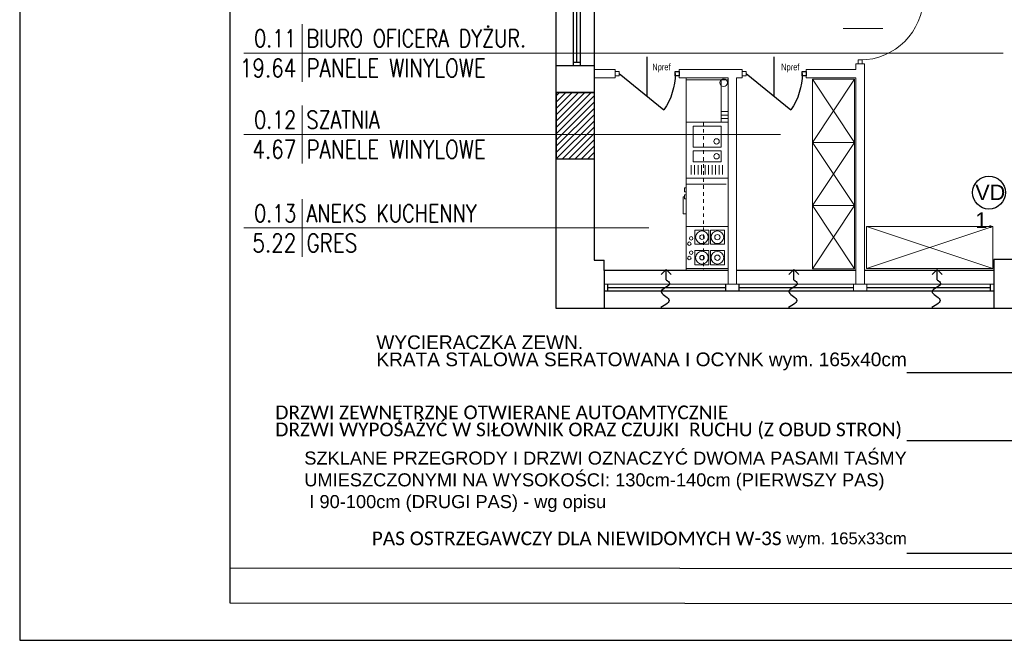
# Model space of a CAD drawing. Header units: millimetres. Extents: x 282377 to 1404227, y -783705 to 1038705.
# Tile 2 of 243: x 379076 to 380479, y 926 to 1810. Entities that reach past the tile are written whole.
import ezdxf
from ezdxf.enums import TextEntityAlignment as Align

# ---------------------------------------------------------------- set-up
doc = ezdxf.new("R2010")
doc.units = ezdxf.units.MM
doc.linetypes.add('0.5_0.5', pattern=[1, 0.5, -0.5])
doc.layers.add('!A_aktualizacja NN_syl', color=12, linetype='Continuous')
for name, color, linetype, lineweight in [('7. Projektowana ściana murowana', 7, 'Continuous', 13), ('BA_KS_ist.', 34, 'Continuous', 13), ('BA_met', 7, 'Continuous', 18), ('BA_txs', 2, 'Continuous', 18), ('mm_Wentylacja', 5, 'Continuous', 50), ('PG_WIDOKOWE_CIENKIE', 7, 'Continuous', 18), ('PG_WYPOSAŻENIE', 9, 'Continuous', 18), ('Wyposażenie', 134, 'Continuous', 18), ('WYPOSAŻENIE GARAŻU', 253, 'Continuous', 5)]:
    doc.layers.add(name, color=color, linetype=linetype, lineweight=lineweight)
doc.styles.add('Arial', font='arial.ttf')
doc.styles.add('BIKTS', font='bikromsw.shx', dxfattribs={"width": 0.85})
doc.styles.add('ROMANS', font='romans', dxfattribs={"width": 0.7})
doc.styles.get("Standard").update_dxf_attribs({"font": 'arial.ttf'})

# ---------------------------------------------------------------- blocks, each defined once
blk = doc.blocks.new('bikmet')
blk.add_line((0, 1.65), (0, -1.65))
at = {"style": 'ROMANS', "width": 0.8}
blk.add_attdef('NRPOM', text='', height=1, dxfattribs=at).set_placement((-0.333, 0.333), align=Align.RIGHT)
blk.add_attdef('NWAPOM', (0.25, 0.333), '', height=1, dxfattribs=at)
blk.add_attdef('RAREA', text='', height=1.042, dxfattribs=at).set_placement((-0.333, -0.333), align=Align.TOP_RIGHT)
blk.add_attdef('PODLOGA', text='', height=1.042, dxfattribs=at).set_placement((0.25, -0.333), align=Align.TOP_LEFT)
blk = doc.blocks.new('jamb')
blk.add_lwpolyline([(-0.5, -0.5), (-0.5, 0.5), (0.5, 0.5), (0.5, -0.5)], close=True)
blk = doc.blocks.new('A$C6b6b2cc1')
at = {"color": 5, "lineweight": 20}
for p, q in [((17.9, 91), (29.9, 91)), ((17.9, 0), (29.9, 0))]:
    blk.add_line(p, q, dxfattribs=at)
for p, q in [((20.9, 85.5), (20.9, 91)), ((20.9, 91), (26.9, 91)), ((26.9, 85.5), (20.9, 85.5)), ((26.9, 91), (26.9, 85.5))]:
    blk.add_line(p, q)
at = {"color": 0, "extrusion": (0, 0, -1)}
blk.add_line((23.9, 5.5), (75.5, 69.3), dxfattribs=at)
at = {"extrusion": (0, 0, -1)}
blk.add_line((56.5, 45.5), (0, 45.5), dxfattribs=at)
at = {"color": 0, "extrusion": (0, 0, -1)}
blk.add_arc((-23.9, -4.5), 90, 90, 124.9595, dxfattribs=at)
at = {"layer": 'WYPOSAŻENIE GARAŻU', "color": 240, "true_color": 0xed1f24, "xscale": 5.5, "yscale": 5.999999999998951, "zscale": 5.5, "rotation": 90}
blk.add_blockref('jamb', (23.9, 2.8), dxfattribs=at)
blk = doc.blocks.new('dr1h901')
at = {"color": 7}
blk.add_line((-0.5, 0), (-0.5, 1), dxfattribs=at)
blk.add_line((0, 0.362), (0, -0.266))
blk.add_arc((-0.5, 0), 1, 0, 90, dxfattribs=at)
blk = doc.blocks.new('podciecie')
at = {"layer": 'mm_Wentylacja', "color": 142, "lineweight": 30}
for p, q in [((23288, -37575.5), (23288, -37590.5)), ((23288, -37590.5), (23280.9, -37583.4)), ((23288, -37590.5), (23295.1, -37583.4))]:
    blk.add_line(p, q, dxfattribs=at)
blk.add_spline([(23288, -37575.5), (23283.2, -37570.7), (23295.2, -37558.8), (23284.2, -37547.8), (23295.8, -37536.2)], degree=3, dxfattribs=at)
blk = doc.blocks.new('A$C6810ecfa')
at = {"layer": 'BA_KS_ist.', "color": 30, "linetype": 'Continuous', "lineweight": 20, "ltscale": 25}
blk.add_circle((-2195.6, 249.7), 5.5, dxfattribs=at)

msp = doc.modelspace()

# ---------------------------------------------------------------- hatches: boundary and pattern name
at = {"layer": 'PG_WIDOKOWE_CIENKIE', "lineweight": 18}
h = msp.add_hatch(dxfattribs=at)
h.set_pattern_fill('LINE', color=256, scale=2, angle=45)
h.set_pattern_definition([(45, (329171.58, 29026.344), (-4.49012806, 4.49012806), [])])
h.paths.add_polyline_path([(379840.5, 1706.4), (379840.5, 1611.4), (379894.5, 1611.4), (379894.5, 1706.4)])

# ---------------------------------------------------------------- linework, layer by layer
at = {"layer": '!A_aktualizacja NN_syl'}
msp.add_lwpolyline([(381311.5, 1374.5), (381236.9, 1307.5), (380340, 1307.5)], dxfattribs=at)
msp.add_circle((380457.1, 1564), 23.4, dxfattribs=at)
for p, q in [((379840.5, 1706.4), (379840.5, 3868.9)), ((379865, 1744.4), (379865, 2022.4)), ((379875, 1744.4), (379875, 2022.4)), ((379894.5, 2022.4), (379894.5, 1706.4)), ((379870, 1749.4), (379870, 1823.9)), ((379894.5, 1744.4), (379840.5, 1744.4)), ((379875, 1749.4), (379865, 1749.4)), ((379894.5, 1744.4), (379894.5, 1739.4)), ((379894.5, 1706.4), (379840.5, 1706.4)), ((379840.5, 1706.4), (379840.5, 1611.4)), ((379894.5, 1706.4), (379894.5, 1611.4)), ((379840.5, 1398.9), (379840.5, 1611.4)), ((379894.5, 1611.4), (379840.5, 1611.4)), ((379894.5, 1611.4), (379894.5, 1467.9)), ((379894.5, 1467.9), (379908.5, 1467.9)), ((379908.5, 1452.9), (379908.5, 1467.9)), ((380508, 1468.9), (380464, 1468.9)), ((380464, 1468.9), (380464, 1398.9)), ((380085.5, 1452.9), (379908.5, 1452.9)), ((379908.5, 1452.9), (379908.5, 1398.9)), ((380267.5, 1452.9), (380097.5, 1452.9)), ((380464, 1452.9), (380279.5, 1452.9)), ((379908.5, 1433.4), (379908.5, 1423.4)), ((379913.5, 1433.4), (379913.5, 1423.4)), ((380082, 1423.4), (380082, 1433.4)), ((380101, 1423.4), (380101, 1433.4)), ((380459, 1433.4), (380459, 1423.4)), ((380464, 1433.4), (380464, 1423.4)), ((380464, 1423.4), (379908.5, 1423.4)), ((380082, 1428.4), (379913.5, 1428.4)), ((380264, 1428.4), (380101, 1428.4)), ((380459, 1428.4), (380283, 1428.4)), ((381301.5, 1398.9), (379840.5, 1398.9))]:
    msp.add_line(p, q)
at = {"lineweight": 20}
for p, q in [((380264, 1423.4), (380264, 1433.4)), ((380283, 1423.4), (380283, 1433.4))]:
    msp.add_line(p, q, dxfattribs=at)
msp.add_lwpolyline([(379840.5, 1706.4), (379894.5, 1706.4), (379894.5, 1611.4), (379840.5, 1611.4)], close=True)
at = {"layer": '7. Projektowana ściana murowana', "ltscale": 100}
for p, q in [((380267.5, 1739.4), (380267.5, 1747.4)), ((380267.5, 1747.4), (380279.5, 1747.4)), ((380279.5, 1433.4), (380279.5, 1747.4)), ((379894.5, 1739.4), (379924.5, 1739.4)), ((379894.5, 1739.4), (379894.5, 1727.4)), ((379894.5, 1727.4), (379924.5, 1727.4)), ((379924.5, 1727.4), (379924.5, 1739.4)), ((380015.5, 1739.4), (380105.5, 1739.4)), ((380015.5, 1727.4), (380015.5, 1739.4)), ((380015.5, 1727.4), (380085.5, 1727.4)), ((380085.5, 1433.4), (380085.5, 1727.4)), ((380097.5, 1727.4), (380105.5, 1727.4)), ((380097.5, 1433.4), (380097.5, 1727.4)), ((380105.5, 1727.4), (380105.5, 1739.4)), ((380196.5, 1739.4), (380267.5, 1739.4)), ((380196.5, 1727.4), (380196.5, 1739.4)), ((380196.5, 1727.4), (380267.5, 1727.4)), ((380267.5, 1433.4), (380267.5, 1727.4)), ((380464, 1433.4), (379908.5, 1433.4)), ((380085.5, 1433.4), (380097.5, 1433.4)), ((380267.5, 1433.4), (380279.5, 1433.4))]:
    msp.add_line(p, q, dxfattribs=at)
at = {"layer": 'BA_met'}
for p, q in [((379395.4, 1762.8), (380477.5, 1762.8)), ((379395.4, 1646.9), (380160.1, 1646.9)), ((379395.4, 1513.6), (379972.4, 1513.6))]:
    msp.add_line(p, q, dxfattribs=at)
at = {"layer": 'PG_WYPOSAŻENIE'}
for p, q in [((380025.5, 1452.9), (380025.5, 1727.4)), ((380025.5, 1664.4), (380025.5, 1724.4)), ((380025.5, 1724.4), (380085.5, 1724.4)), ((380025.5, 1724.4), (380025.5, 1664.4)), ((380075.5, 1664.4), (380075.5, 1724.4)), ((380265.5, 1725.4), (380205.5, 1725.4)), ((380205.5, 1725.4), (380205.5, 1635.4)), ((380205.5, 1635.4), (380265.5, 1725.4)), ((380205.5, 1725.4), (380265.5, 1635.4)), ((380265.5, 1635.4), (380265.5, 1725.4)), ((380085.5, 1679.4), (380075.5, 1679.4)), ((380085.5, 1674.4), (380075.5, 1674.4)), ((380085.5, 1664.4), (380025.5, 1664.4)), ((380035.4, 1658.8), (380035.4, 1628.8)), ((380075.4, 1658.8), (380035.4, 1658.8)), ((380075.4, 1628.8), (380075.4, 1658.8)), ((380085.5, 1669.4), (380075.5, 1669.4)), ((380035.4, 1628.8), (380075.4, 1628.8)), ((380205.5, 1635.4), (380265.5, 1635.4)), ((380265.5, 1635.4), (380205.5, 1635.4)), ((380265.5, 1635.4), (380205.5, 1635.4)), ((380265.5, 1635.4), (380205.5, 1635.4)), ((380205.5, 1635.4), (380205.5, 1545.4)), ((380205.5, 1545.4), (380265.5, 1635.4)), ((380205.5, 1635.4), (380265.5, 1545.4)), ((380265.5, 1545.4), (380265.5, 1635.4)), ((380035.4, 1623.3), (380035.4, 1607.7)), ((380075.4, 1623.3), (380035.4, 1623.3)), ((380075.4, 1607.7), (380075.4, 1623.3)), ((380032.5, 1602.9), (380032.5, 1589.8)), ((380035.4, 1607.7), (380075.4, 1607.7)), ((380037.5, 1602.9), (380037.5, 1589.8)), ((380042.5, 1602.9), (380042.5, 1589.8)), ((380047.5, 1602.9), (380047.5, 1589.8)), ((380052.5, 1602.9), (380052.5, 1589.8)), ((380057.5, 1602.9), (380057.5, 1589.8)), ((380062.5, 1602.9), (380062.5, 1589.8)), ((380067.5, 1602.9), (380067.5, 1589.8)), ((380072.5, 1602.9), (380072.5, 1589.8)), ((380077.5, 1602.9), (380077.5, 1589.8)), ((380085.5, 1584.4), (380025.5, 1584.4)), ((380082.5, 1575.9), (380025.5, 1575.9)), ((380025.5, 1575.9), (380025.5, 1515.9)), ((380023, 1570.9), (380025.5, 1570.9)), ((380023, 1570.9), (380023, 1564.9)), ((380023, 1564.9), (380025.5, 1564.9)), ((380023, 1560.9), (380025.5, 1560.9)), ((380023, 1560.9), (380023, 1554.9)), ((380023, 1554.9), (380025.5, 1554.9)), ((380205.5, 1545.4), (380265.5, 1545.4)), ((380265.5, 1545.4), (380205.5, 1545.4)), ((380265.5, 1545.4), (380205.5, 1545.4)), ((380265.5, 1545.4), (380205.5, 1545.4)), ((380205.5, 1545.4), (380205.5, 1455.4)), ((380205.5, 1455.4), (380265.5, 1545.4)), ((380205.5, 1545.4), (380265.5, 1455.4)), ((380265.5, 1455.4), (380265.5, 1545.4)), ((380085.5, 1515.9), (380025.5, 1515.9)), ((380085.5, 1515.9), (380025.5, 1515.9)), ((380462.5, 1515.9), (380282.5, 1515.9)), ((380282.5, 1515.9), (380282.5, 1455.9)), ((380282.5, 1515.9), (380462.5, 1455.9)), ((380462.5, 1515.9), (380282.5, 1455.9)), ((380462.5, 1515.9), (380462.5, 1455.9)), ((380038.1, 1490.5), (380038.1, 1510.5)), ((380038.1, 1510.5), (380058.1, 1510.5)), ((380058.1, 1510.5), (380058.1, 1490.5)), ((380060.1, 1490.5), (380060.1, 1510.5)), ((380060.1, 1510.5), (380080.1, 1510.5)), ((380080.1, 1510.5), (380080.1, 1490.5)), ((380058.1, 1490.5), (380038.1, 1490.5)), ((380080.1, 1490.5), (380060.1, 1490.5)), ((380058.1, 1481.3), (380038.1, 1481.3)), ((380038.1, 1481.3), (380038.1, 1461.3)), ((380058.1, 1461.3), (380058.1, 1481.3)), ((380080.1, 1481.3), (380060.1, 1481.3)), ((380060.1, 1481.3), (380060.1, 1461.3)), ((380080.1, 1461.3), (380080.1, 1481.3)), ((380038.1, 1461.3), (380058.1, 1461.3)), ((380060.1, 1461.3), (380080.1, 1461.3)), ((380085.5, 1455.9), (380025.5, 1455.9)), ((380085.5, 1455.9), (380025.5, 1455.9)), ((380205.5, 1455.4), (380265.5, 1455.4)), ((380265.5, 1455.4), (380205.5, 1455.4)), ((380265.5, 1455.4), (380205.5, 1455.4)), ((380282.5, 1455.9), (380462.5, 1455.9))]:
    msp.add_line(p, q, dxfattribs=at)
at = {"layer": 'PG_WYPOSAŻENIE', "linetype": '0.5_0.5', "ltscale": 10}
msp.add_line((380050.5, 1664.4), (380050.5, 1452.9), dxfattribs=at)
at = {"layer": 'PG_WYPOSAŻENIE'}
msp.add_lwpolyline([(380025.5, 1533.9), (380021.5, 1533.9), (380021.5, 1557.9), (380023, 1557.9)], dxfattribs=at)
for centre, radius in [((380068.9, 1636.9), 3.83), ((380068.9, 1615.7), 3.83), ((380048.1, 1500.5), 3.18), ((380070.1, 1500.5), 3.81), ((380030.1, 1491.2), 2.54), ((380032.7, 1498.8), 2.54), ((380030.1, 1470.8), 2.54), ((380032.7, 1478.5), 2.54), ((380048.1, 1471.3), 3.18), ((380070.1, 1471.3), 3.81)]:
    msp.add_circle(centre, radius, dxfattribs=at)
for centre, start, end in [((380048.1, 1500.5), 90, 270), ((380048.1, 1500.5), 270, 90), ((380070.1, 1500.5), 90, 270), ((380070.1, 1500.5), 270, 90), ((380048.1, 1471.3), 90, 270), ((380048.1, 1471.3), 270, 90), ((380070.1, 1471.3), 90, 270), ((380070.1, 1471.3), 270, 90)]:
    msp.add_arc(centre, 9, start, end, dxfattribs=at)
at = {"layer": 'Wyposażenie', "lineweight": 0}
msp.add_line((380085.5, 1664.4), (380085.5, 1724.4), dxfattribs=at)

# ---------------------------------------------------------------- block references
at = {"lineweight": 20}
msp.add_blockref('A$C6810ecfa', (382274.5, 1470.9), dxfattribs=at)
at = {"lineweight": 20, "rotation": 270}
for p in [(379924.5, 1757.3), (380105.5, 1757.3)]:
    msp.add_blockref('A$C6b6b2cc1', p, dxfattribs=at)
at = {"layer": 'BA_met', "xscale": 25, "yscale": 25, "zscale": 25}
msp.add_blockref('bikmet', (379478.3, 1762.8), dxfattribs=at).add_auto_attribs({'NRPOM': '0.11', 'NWAPOM': 'BIURO OFICERA DYŻUR.', 'RAREA': '19.64', 'PODLOGA': 'PANELE WINYLOWE'})
at = {"layer": 'BA_met', "xscale": 25, "yscale": 25, "zscale": 25, "rotation": 360}
for p, values in [((379478.3, 1646.9), {'NRPOM': '0.12', 'NWAPOM': 'SZATNIA', 'RAREA': '4.67', 'PODLOGA': 'PANELE WINYLOWE'}), ((379478.3, 1513.6), {'NRPOM': '0.13', 'NWAPOM': 'ANEKS KUCHENNY', 'RAREA': '5.22', 'PODLOGA': 'GRES'})]:
    msp.add_blockref('bikmet', p, dxfattribs=at).add_auto_attribs(values)
at = {"layer": 'mm_Wentylacja', "lineweight": 30, "rotation": 180}
for p in [(403285.2, -36135.9), (403467.1, -36135.9), (403671.3, -36135.9)]:
    msp.add_blockref('podciecie', p, dxfattribs=at)
at = {"layer": 'WYPOSAŻENIE GARAŻU'}
for name, p, xscale, yscale, zscale, rotation in [('dr1h901', (380273.5, 1797.9), 90, 90, -90, 270), ('jamb', (380273.5, 1750.1), -5.5, 5.999999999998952, 5.5, 89.99999999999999)]:
    msp.add_blockref(name, p, dxfattribs=dict(at, xscale=xscale, yscale=yscale, zscale=zscale, rotation=rotation))

# ---------------------------------------------------------------- texts
at = {"layer": '!A_aktualizacja NN_syl', "style": 'Arial'}
for s, p in [('VD', (380437.6, 1553.3)), ('1.', (380437.6, 1513.8))]:
    msp.add_text(s, height=22, dxfattribs=at).set_placement(p)
at = {"layer": '!A_aktualizacja NN_syl', "insert": (380340, 1056.7), "char_height": 17, "attachment_point": 9, "bg_fill": 2}
msp.add_mtext('\\pxb0.25,a0.25,sm0.75,ql;\\A1;\\fCalibri|b0|i0|c238|p34;\\H1.145833x;PAS OSTRZEGAWCZY DLA NIEWIDOMYCH W-3S \\fArial|b0|i0|c0|p34;\\H0.872728x;wym. 165x33cm', dxfattribs=at)
at = {"layer": 'BA_txs', "char_height": 9.38, "width": 793.753, "attachment_point": 1, "style": 'BIKTS'}
for insert in [(379977.3, 1747.5), (380160.9, 1747.5)]:
    msp.add_mtext('Npref', dxfattribs=dict(at, insert=insert))

# ---------------------------------------------------------------- next in the draw order: texts
at = {"layer": '!A_aktualizacja NN_syl', "insert": (380340, 1310.9), "char_height": 17, "attachment_point": 9, "bg_fill": 2}
msp.add_mtext('\\pxb0.25,a0.25,sm0.75,ql;\\A1;\\H1.145833x;WYCIERACZKA ZEWN. \\PKRATA STALOWA SERATOWANA I OCYNK wym. 165x40cm', dxfattribs=at)

# ---------------------------------------------------------------- next in the draw order: linework, layer by layer
at = {"layer": '!A_aktualizacja NN_syl'}
msp.add_lwpolyline([(381351.6, 1315.9), (381236.9, 1050), (380340, 1050), (380340, 1050)], dxfattribs=at)

# ---------------------------------------------------------------- next in the draw order: texts
at = {"layer": '!A_aktualizacja NN_syl', "insert": (380340, 1212.7), "char_height": 17, "attachment_point": 9, "bg_fill": 2}
msp.add_mtext('\\pxb0.25,a0.25,sm0.75,ql;\\A1;\\fCalibri|b0|i0|c238|p34;\\H1.145833x;DRZWI ZEWNĘTRZNE OTWIERANE AUTOAMTYCZNIE\\PDRZWI WYPOSAŻYĆ W SIŁOWNIK ORAZ CZUJKI  RUCHU (Z OBUD STRON) ', dxfattribs=at)

# ---------------------------------------------------------------- next in the draw order: linework, layer by layer
at = {"layer": '!A_aktualizacja NN_syl'}
msp.add_lwpolyline([(381323, 1354.5), (381236.9, 1210.5), (380340, 1210.5), (380340, 1210.5)], dxfattribs=at)

# ---------------------------------------------------------------- next in the draw order: texts
at = {"layer": '!A_aktualizacja NN_syl', "insert": (380340, 1109), "char_height": 17, "attachment_point": 9, "bg_fill": 2}
msp.add_mtext('\\pxsm1,ql;\\A1;\\H1.09375x;SZKLANE PRZEGRODY I DRZWI OZNACZYĆ DWOMA PASAMI TAŚMY\\PUMIESZCZONYMI NA WYSOKOŚCI: 130cm-140cm (PIERWSZY PAS)\\P I 90-100cm (DRUGI PAS) - wg opisu ', dxfattribs=at)

# ---------------------------------------------------------------- next in the draw order: linework, layer by layer
at = {"linetype": 'Continuous', "lineweight": 25}
msp.add_lwpolyline([(383913.5, 976.4), (383913.5, 4379.9), (379375.1, 4383.3), (379375.1, 979.8)], close=True, dxfattribs=at)
at = {"layer": 'Defpoints', "color": 2, "linetype": 'Continuous', "lineweight": 30, "flags": 128}
for points in [[(383963.5, 926.4), (383963.5, 4429.9), (379075.8, 4429.9), (379075.8, 926.4)], [(383863.5, 1026.4), (383863.5, 4329.9), (379375.1, 4333.3), (379375.1, 1029.8)]]:
    msp.add_lwpolyline(points, close=True, dxfattribs=at)

doc.saveas('drawing.dxf')
